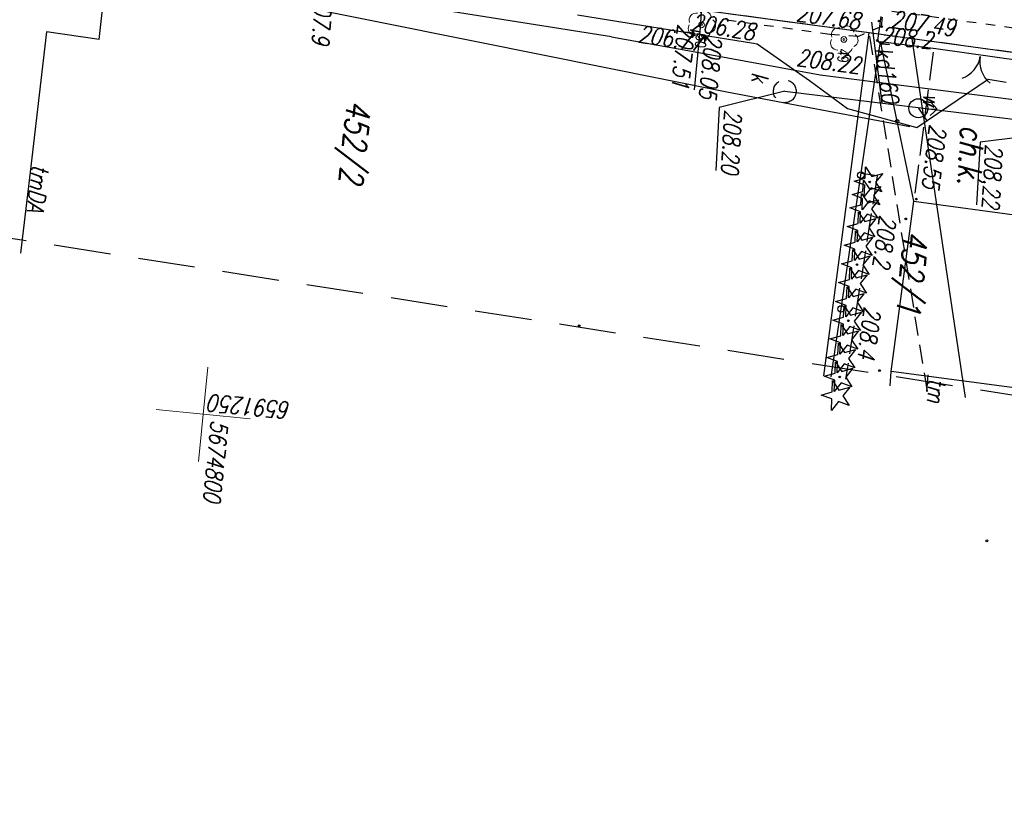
# Model space of a CAD drawing. Extents: x -110 to 11927435, y -6590197 to 5675023.
# Tile 8 of 71: x 11598369 to 11598421, y -1437284 to -1437242. Entities that reach past the tile are written whole.
import ezdxf
from ezdxf.enums import TextEntityAlignment as Align

# ---------------------------------------------------------------- set-up
doc = ezdxf.new("R2010")
doc.units = 0
doc.header["$PDMODE"] = 33
doc.header["$PDSIZE"] = 0.3
for name, pattern in [('BGT', [0]), ('BPB', [1.5, 1, -0.5]), ('BUD', [0]), ('KOC', [2, 1.5, -0.5]), ('KOR', [1, 0.5, -0.5]), ('KOU', [1.5, 1, -0.5]), ('UOK', [1.5, 1, -0.5]), ('UPG', [0]), ('UPK', [0]), ('UPT', [0]), ('UPW', [0])]:
    doc.linetypes.add(name, pattern=pattern)
doc.layers.get('0').update_dxf_attribs({"color": 250, "linetype": 'CONTINUOUS', "lineweight": 100})
doc.layers.add('_0', color=7, linetype='CONTINUOUS')
doc.layers.add('OBOP', color=7, linetype='CONTINUOUS', lineweight=13, true_color=0x0a0909)
doc.layers.add('PARSI', color=7, linetype='CONTINUOUS', lineweight=20, true_color=0x0a0909)
for name, color, linetype, lineweight, plot in [('PP$$O', 209, 'CONTINUOUS', 13, False), ('PPZAO', 51, 'CONTINUOUS', 13, False), ('PPZAP', 51, 'CONTINUOUS', 13, False)]:
    doc.layers.add(name, color=color, linetype=linetype, lineweight=lineweight, plot=plot)
doc.styles.add('K1_ACAD', font='romans.shx', dxfattribs={"width": 0.8, "oblique": 12})
doc.styles.add('OPIS_PIK', font='txt', dxfattribs={"width": 0.8, "height": 1.2})
doc.styles.get("Standard").update_dxf_attribs({"font": 'Simplex.SHX', "width": 0.75})

# ---------------------------------------------------------------- blocks, each defined once
blk = doc.blocks.new('other_WSU')
at = {"linetype": 'Continuous'}
blk.add_circle((0, 0), 0.045, dxfattribs=at)
blk = doc.blocks.new('other_WSP')
at = {"linetype": 'Continuous'}
blk.add_circle((0, 0), 0.045, dxfattribs=at)
blk = doc.blocks.new('other_HYP')
at = {"linetype": 'Continuous'}
for p, q in [((0, 1), (-0.35355, 0.64645)), ((0, 1), (0.35355, 0.64645)), ((0, 0.5), (0, 1))]:
    blk.add_line(p, q, dxfattribs=at)
blk.add_circle((0, 0), 0.5, dxfattribs=at)
blk = doc.blocks.new('other_BGB')
at = {"linetype": 'Continuous'}
for centre, start, end in [((-1.5, 0), 359.9995, 60), ((1.5, 0), 120, 180.0005)]:
    blk.add_arc(centre, 1.5, start, end, dxfattribs=at)
blk = doc.blocks.new('other_DIG')
at = {"linetype": 'Continuous'}
for p, q in [((-0.3012, 0.09375), (-0.4937, 0.6621)), ((-0.4937, 0.6621), (-0.0039, 0.31545)), ((-0.0039, 0.31545), (0.4771, 0.67415)), ((0.4771, 0.67415), (0.2988, 0.1012)), ((-0.78225, -0.26495), (-0.3012, 0.09375)), ((0.2988, 0.1012), (0.7886, -0.24545)), ((-0.18225, -0.2575), (-0.78225, -0.26495)), ((0.01025, -0.82585), (-0.18225, -0.2575)), ((0.1886, -0.2529), (0.01025, -0.82585)), ((0.7886, -0.24545), (0.1886, -0.2529))]:
    blk.add_line(p, q, dxfattribs=at)
blk.add_circle((0, 0), 0.045, dxfattribs=at)
blk = doc.blocks.new('other_DIN')
at = {"linetype": 'Continuous'}
for p, q in [((-0.3012, 0.09375), (-0.4937, 0.6621)), ((-0.4937, 0.6621), (-0.0039, 0.31545)), ((-0.0039, 0.31545), (0.4771, 0.67415)), ((0.4771, 0.67415), (0.2988, 0.1012)), ((-0.78225, -0.26495), (-0.3012, 0.09375)), ((0.2988, 0.1012), (0.7886, -0.24545)), ((-0.18225, -0.2575), (-0.78225, -0.26495)), ((0.01025, -0.82585), (-0.18225, -0.2575)), ((0.1886, -0.2529), (0.01025, -0.82585)), ((0.7886, -0.24545), (0.1886, -0.2529))]:
    blk.add_line(p, q, dxfattribs=at)
blk = doc.blocks.new('mzsk01')
at = {"layer": 'PARSI'}
for p, q in [((0, -5), (0, 5)), ((5, 0), (-5, 0))]:
    blk.add_line(p, q, dxfattribs=at)
blk = doc.blocks.new('PIK_ZA')
at = {"layer": 'PPZAP'}
blk.add_point((0, 0), dxfattribs=at)
at = {"layer": 'PP$$O', "oblique": 15, "width": 0.8, "flags": 1}
blk.add_attdef('KOD', (1, -1.3), '', height=0.5, dxfattribs=at)
at = {"layer": 'PPZAO', "color": 0, "style": 'OPIS_PIK', "width": 0.8}
blk.add_attdef('NR_PKT', (1, -0.5), '', height=1.2, dxfattribs=at)
blk = doc.blocks.new('DLI')
at = {"layer": 'OBOP', "color": 0, "linetype": 'ByBlock', "lineweight": -2}
blk.add_circle((0, 0), 0.09, dxfattribs=at)
for centre, start, end in [((0, 0.75), 30.1471, 149.8529), ((-0.71, 0.23), 102.1471, 221.8529), ((0.71, 0.23), 318.1471, 77.8529), ((-0.44, -0.61), 174.1471, 293.8529), ((0.44, -0.61), 246.1471, 5.8529)]:
    blk.add_arc(centre, 0.75, start, end, dxfattribs=at)
blk = doc.blocks.new('mdcp Łuszczanowiece')
at = {"layer": '_0', "linetype": 'KOU'}
for p, q in [((6591228.89, 5674894.8), (6591226.55, 5674833.05)), ((6591245.092, 5674837.943), (6591226.55, 5674833.05)), ((6591226.55, 5674833.05), (6591226.45, 5674830.4)), ((6591226.45, 5674830.4), (6591223.451, 5674751.354))]:
    blk.add_line(p, q, dxfattribs=at)
at = {"layer": '_0'}
for p, q in [((6591228.89, 5674894.8), (6591226.64, 5674835.34)), ((6591245.202, 5674839.978), (6591226.64, 5674835.34)), ((6591226.64, 5674835.34), (6591226.55, 5674833.05)), ((6591226.55, 5674833.05), (6591222.262, 5674720.167)), ((6591226.55, 5674833.05), (6591223.447, 5674751.354)), ((6591244.792, 5674832.412), (6591226.55, 5674833.05)), ((6591226.45, 5674830.4), (6591222.267, 5674720.167))]:
    blk.add_line(p, q, dxfattribs=at)
at = {"layer": '_0', "linetype": 'BUD'}
for p, q in [((6591246.028, 5674885.9), (6591244.218, 5674835.937)), ((6591235.156, 5674836.259), (6591235.502, 5674845.631)), ((6591244.218, 5674835.937), (6591235.156, 5674836.259))]:
    blk.add_line(p, q, dxfattribs=at)
at = {"layer": '_0', "linetype": 'KOR'}
for p, q in [((6591226.14, 5674856.61), (6591225.29, 5674833.66)), ((6591226.15, 5674833.66), (6591225.29, 5674833.66)), ((6591226.15, 5674833.66), (6591226.783, 5674832.493)), ((6591226.783, 5674832.493), (6591226.828, 5674830.984)), ((6591226.828, 5674830.984), (6591226.602, 5674825.317))]:
    blk.add_line(p, q, dxfattribs=at)
at = {"layer": '_0', "linetype": 'UPG'}
for p, q in [((6591229.004, 5674830.676), (6591229.426, 5674845.207)), ((6591228.823, 5674828.556), (6591229.004, 5674830.676)), ((6591228.426, 5674823.795), (6591228.823, 5674828.556)), ((6591228.07, 5674819.526), (6591228.426, 5674823.795)), ((6591228.07, 5674819.526), (6591227.453, 5674809.047))]:
    blk.add_line(p, q, dxfattribs=at)
at = {"layer": '_0', "linetype": 'UPK'}
for p, q in [((6591230.049, 5674828.908), (6591230.433, 5674845.059)), ((6591225.969, 5674833.111), (6591230.172, 5674834.064))]:
    blk.add_line(p, q, dxfattribs=at)
at = {"layer": '_0', "linetype": 'BGT'}
for p, q in [((6591227.033, 5674836.619), (6591227.224, 5674841.272)), ((6591226.936, 5674833.682), (6591227.033, 5674836.619)), ((6591235.156, 5674836.259), (6591231.046, 5674834.97)), ((6591244.984, 5674835.952), (6591244.218, 5674835.937)), ((6591231.046, 5674834.97), (6591226.936, 5674833.682)), ((6591234.064, 5674833.333), (6591226.936, 5674833.682)), ((6591241.193, 5674832.985), (6591234.064, 5674833.333)), ((6591244.814, 5674832.807), (6591241.193, 5674832.985))]:
    blk.add_line(p, q, dxfattribs=at)
at = {"layer": '_0', "linetype": 'Continuous'}
for p, q in [((6591231.242, 5674841.53), (6591231.712, 5674839.435)), ((6591231.712, 5674839.435), (6591235.032, 5674839.574)), ((6591230.049, 5674828.908), (6591231.238, 5674825.546)), ((6591231.238, 5674825.546), (6591234.557, 5674825.685)), ((6591225.39, 5674824.08), (6591227.122, 5674824.14)), ((6591227.122, 5674824.14), (6591230.444, 5674824.14))]:
    blk.add_line(p, q, dxfattribs=at)
at = {"layer": '_0', "linetype": 'UPW'}
for p, q in [((6591228.373, 5674839.538), (6591228.424, 5674840.492)), ((6591231.28, 5674836.026), (6591228.373, 5674839.538)), ((6591230.252, 5674836.013), (6591230.868, 5674836.524)), ((6591230.371, 5674825.862), (6591231.265, 5674835.657)), ((6591230.638, 5674832.286), (6591231.28, 5674836.026)), ((6591229.347, 5674830.149), (6591230.638, 5674832.286)), ((6591227.698, 5674827.208), (6591229.347, 5674830.149)), ((6591227.698, 5674827.208), (6591229.347, 5674830.149)), ((6591227.686, 5674827.014), (6591227.698, 5674827.208)), ((6591227.686, 5674827.014), (6591227.698, 5674827.208)), ((6591227.479, 5674823.691), (6591227.686, 5674827.014)), ((6591229.014, 5674812.546), (6591230.371, 5674825.862)), ((6591227.1, 5674817.625), (6591227.479, 5674823.691)), ((6591227.311, 5674795.666), (6591229.014, 5674812.546))]:
    blk.add_line(p, q, dxfattribs=at)
at = {"layer": '_0', "linetype": 'UPT'}
for p, q in [((6591244.22, 5674837.88), (6591245.089, 5674837.897)), ((6591230.84, 5674792.606), (6591225.942, 5674792.689)), ((6591230.84, 5674792.606), (6591230.708, 5674789.8)), ((6591230.708, 5674789.8), (6591238.164, 5674789.656)), ((6591238.164, 5674789.656), (6591242.472, 5674789.573))]:
    blk.add_line(p, q, dxfattribs=at)
at = {"layer": '_0', "linetype": 'KOC'}
for p, q in [((6591227.229, 5674836.497), (6591235.156, 5674836.259)), ((6591234.022, 5674834.189), (6591233.98, 5674833.337)), ((6591234.022, 5674834.189), (6591244.855, 5674833.578)), ((6591223.636, 5674833.663), (6591226.904, 5674833.511)), ((6591226.904, 5674833.511), (6591227.115, 5674833.73))]:
    blk.add_line(p, q, dxfattribs=at)
at = {"layer": '_0', "linetype": 'BPB', "ltscale": 3}
blk.add_lwpolyline([(6591165.185, 5674987.457), (6591158.691, 5674859.807), (6591109.553, 5674863.045), (6591110.755, 5674725.53), (6591237.72, 5674719.424), (6591252.958, 5674983.187)], close=True, dxfattribs=at)
at = {"layer": '_0', "linetype": 'BGT'}
for centre, radius in [((6591231.046, 5674834.97), 0.085), ((6591234.064, 5674833.333), 0.17), ((6591241.193, 5674832.985), 0.17)]:
    blk.add_circle(centre, radius, dxfattribs=at)
at = {"layer": '_0', "linetype": 'UOK'}
blk.add_circle((6591230.049, 5674828.908), 0.6, dxfattribs=at)
at = {"layer": '_0', "color": 253}
for name, p, rotation in [('other_WSP', (6591252.63, 5674841.835), 2.398588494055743), ('other_BGB', (6591227.219, 5674839.004), 265.5572394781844), ('other_HYP', (6591230.252, 5674836.013), 2.397987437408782), ('other_WSU', (6591235.037, 5674836.374), 2.398124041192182), ('other_WSP', (6591236.131, 5674835.919), 2.398151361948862), ('other_WSP', (6591244.234, 5674835.317), 2.398397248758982), ('other_DIG', (6591234.377, 5674833.834), 2.398124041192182), ('other_DIN', (6591235.083, 5674833.795), 2.398151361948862), ('other_DIN', (6591235.788, 5674833.756), 2.398178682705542), ('other_DIN', (6591236.787, 5674833.7), 2.398206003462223), ('other_DIN', (6591237.785, 5674833.645), 2.398233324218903), ('other_DIG', (6591238.784, 5674833.59), 2.398260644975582), ('other_DIN', (6591239.782, 5674833.535), 2.398287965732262), ('other_DIN', (6591240.781, 5674833.48), 2.398315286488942), ('other_DIG', (6591241.78, 5674833.424), 2.398342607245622), ('other_DIN', (6591242.778, 5674833.369), 2.398369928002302), ('other_DIN', (6591243.777, 5674833.314), 2.398397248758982), ('other_DIG', (6591244.775, 5674833.259), 2.398451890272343), ('other_WSU', (6591225.873, 5674833.497), 2.397823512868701), ('other_WSU', (6591226.904, 5674833.511), 2.397850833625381), ('other_DIN', (6591245.774, 5674833.204), 2.398479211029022), ('other_WSP', (6591243.424, 5674819.308), 2.398561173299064)]:
    blk.add_blockref(name, p, dxfattribs=dict(at, rotation=rotation))
at = {"layer": '_0'}
for name, p, rotation in [('other_BGB', (6591227.219, 5674839.004), 265.5572394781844), ('other_HYP', (6591230.252, 5674836.013), 2.397987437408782), ('other_WSU', (6591235.037, 5674836.374), 2.398124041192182), ('other_WSP', (6591236.131, 5674835.919), 2.398151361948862), ('other_WSP', (6591244.234, 5674835.317), 2.398397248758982), ('other_DIG', (6591234.377, 5674833.834), 2.398124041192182), ('other_DIN', (6591235.083, 5674833.795), 2.398151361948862), ('other_DIN', (6591235.788, 5674833.756), 2.398178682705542), ('other_DIN', (6591236.787, 5674833.7), 2.398206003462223), ('other_DIN', (6591237.785, 5674833.645), 2.398233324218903), ('other_DIG', (6591238.784, 5674833.59), 2.398260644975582), ('other_DIN', (6591239.782, 5674833.535), 2.398287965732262), ('other_DIN', (6591240.781, 5674833.48), 2.398315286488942), ('other_DIG', (6591241.78, 5674833.424), 2.398342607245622), ('other_DIN', (6591242.778, 5674833.369), 2.398369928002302), ('other_DIN', (6591243.777, 5674833.314), 2.398397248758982), ('other_DIG', (6591244.775, 5674833.259), 2.398451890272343), ('other_WSU', (6591225.873, 5674833.497), 2.397823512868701), ('other_WSU', (6591226.904, 5674833.511), 2.397850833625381), ('other_WSP', (6591243.424, 5674819.308), 2.398561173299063)]:
    blk.add_blockref(name, p, dxfattribs=dict(at, rotation=rotation))
blk.add_blockref('other_WSP', (6591226.15, 5674833.66), dxfattribs=at)
at = {"layer": '_0', "color": 253}
blk.add_blockref('other_WSP', (6591226.15, 5674833.66), dxfattribs=at)
at = {"layer": '_0', "color": 7, "lineweight": 18, "xscale": 0.5, "yscale": 0.5, "zscale": 0.5}
for p in [(6591227.023, 5674831.748, 208.056), (6591226.987, 5674824.19, 208.173)]:
    blk.add_blockref('DLI', p, dxfattribs=at)
at = {"layer": '_0', "xscale": 0.5, "yscale": 0.5, "zscale": 0.5}
for p, values in [((6591227.023, 5674831.748, 208.056), {'NR_PKT': '49'}), ((6591226.987, 5674824.19, 208.173), {'NR_PKT': '50'})]:
    blk.add_blockref('PIK_ZA', p, dxfattribs=at).add_auto_attribs(values)
at = {"layer": '_0', "color": 253, "xscale": 0.5, "yscale": 0.5, "zscale": 0.5}
blk.add_blockref('mzsk01', (6591250, 5674800), dxfattribs=at)
at = {"layer": '_0', "style": 'K1_ACAD', "oblique": 12, "width": 0.8}
for s, height, rotation, p in [('208,22', 0.9, 2.398, (6591231.78, 5674839.738)), ('ch.k.', 1.25, 2.398, (6591230.903, 5674838.332)), ('tm', 0.9, 1.1509, (6591244.362, 5674837.957)), ('208.55', 0.9, 358.6415, (6591231.016, 5674836.694)), ('207.49', 0.9, 87.3667, (6591226.145, 5674834.13)), ('208.2', 0.9, 357.7907, (6591236.031, 5674834.534)), ('208.4', 0.9, 358.1232, (6591240.922, 5674834.188)), ('kd160', 0.9, 12.8848, (6591227.329, 5674833.435)), ('207.68', 0.9, 87.5437, (6591226.287, 5674829.111)), ('208.22', 0.9, 88.0046, (6591228.642, 5674829.357)), ('208.20', 0.9, 2.3981, (6591231.306, 5674825.849)), ('206.28', 0.9, 86.4361, (6591227.33, 5674823.628)), ('206.77', 0.9, 86.9779, (6591228.215, 5674820.903)), ('207.9', 0.9, 2.3982, (6591227.238, 5674803.704)), ('tmDA', 0.9, 358.8944, (6591237.732, 5674789.736))]:
    blk.add_text(s, height=height, rotation=rotation, dxfattribs=at).set_placement(p)
for s, height, p in [('452/1', 1.25, (6591236.735, 5674837.162)), ('208.05', 0.9, (6591227.443, 5674825.34)), ('207.51', 0.9, (6591227.041, 5674823.84)), ('452/2', 1.25, (6591232.737, 5674807.209))]:
    blk.add_text(s, height=height, dxfattribs=at).set_placement(p, align=Align.TOP_LEFT)
for s, p in [('w', (6591230.106, 5674836.239)), ('k', (6591229.721, 5674827.103))]:
    blk.add_text(s, height=0.9, rotation=2.398, dxfattribs=at).set_placement(p, align=Align.RIGHT)
blk.add_text('208.2', height=0.9, rotation=89.4745, dxfattribs=at).set_placement((6591226.15, 5674833.66), align=Align.TOP_LEFT)
blk.add_text('6591250', height=0.9, rotation=270, dxfattribs=at).set_placement((6591249.82, 5674800.25), align=Align.TOP_RIGHT)
blk.add_text('5674800', height=0.9, dxfattribs=at).set_placement((6591250.25, 5674800.18), align=Align.BOTTOM_LEFT)

msp = doc.modelspace()

# ---------------------------------------------------------------- block references
at = {"layer": '_0', "linetype": 'ByBlock', "lineweight": 9, "rotation": 264.4213637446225}
msp.add_blockref('mdcp Łuszczanowiece', (6591203.335, 5674426.677), dxfattribs=at)

doc.saveas('drawing.dxf')
